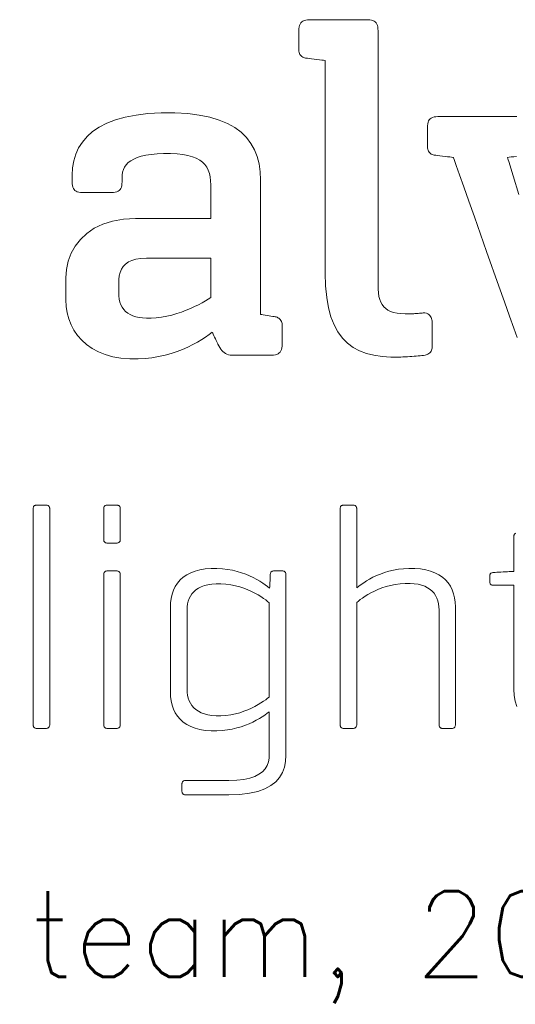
# Model space of a CAD drawing. Header units: millimetres. Extents: x 2768 to 3269, y 2288 to 2733.
# Tile 255 of 256: x 3175 to 3199, y 2609 to 2655. Entities that reach past the tile are written whole.
import ezdxf

# ---------------------------------------------------------------- set-up
doc = ezdxf.new("R2010")
doc.units = ezdxf.units.MM
doc.header["$LTSCALE"] = 20
doc.layers.add('Capa 1', color=7, linetype='Continuous')
doc.styles.get("Standard").update_dxf_attribs({"font": 'tahoma.ttf'})

# ---------------------------------------------------------------- blocks, each defined once
blk = doc.blocks.new('logo emotional light 2014')
at = {"layer": 'Capa 1', "lineweight": 0}
for points in [[(17.1755, 6.752), (17.1755, 6.7543), (17.1755, 6.7608), (17.1755, 6.7714), (17.1755, 6.7856), (17.1755, 6.8242), (17.1755, 6.8741), (17.1755, 6.9333), (17.1755, 6.9993), (17.1755, 7.1428), (17.1755, 7.2862), (17.1755, 7.3523), (17.1755, 7.4114), (17.1755, 7.4614), (17.1755, 7.4999), (17.1755, 7.5142), (17.1755, 7.5247), (17.1755, 7.5313), (17.1755, 7.5335), (17.1738, 7.5337), (17.1692, 7.5343), (17.1623, 7.5351), (17.1537, 7.5361), (17.1442, 7.5373), (17.1344, 7.5385), (17.1249, 7.5397), (17.1164, 7.5407), (17.1095, 7.5415), (17.1049, 7.5421), (17.1032, 7.5423), (17.0994, 7.543), (17.0959, 7.5441), (17.0925, 7.5457), (17.0895, 7.5477), (17.0868, 7.55), (17.0844, 7.5528), (17.0823, 7.5559), (17.0807, 7.5595), (17.0795, 7.5634), (17.0787, 7.5677), (17.0785, 7.5723), (17.0785, 7.5739), (17.0785, 7.5785), (17.0785, 7.5852), (17.0785, 7.5935), (17.0785, 7.6028), (17.0785, 7.6124), (17.0785, 7.6217), (17.0785, 7.63), (17.0785, 7.6367), (17.0785, 7.6412), (17.0785, 7.6429), (17.0787, 7.6502), (17.0796, 7.6567), (17.081, 7.6625), (17.083, 7.6675), (17.0857, 7.6718), (17.0891, 7.6755), (17.0931, 7.6784), (17.098, 7.6806), (17.1036, 7.6822), (17.11, 7.6831), (17.1173, 7.6834), (17.1223, 7.6834), (17.136, 7.6834), (17.1566, 7.6834), (17.182, 7.6834), (17.2102, 7.6834), (17.2395, 7.6834), (17.2678, 7.6834), (17.2932, 7.6834), (17.3137, 7.6834), (17.3275, 7.6834), (17.3325, 7.6834), (17.3393, 7.6831), (17.3454, 7.6822), (17.3507, 7.6806), (17.3553, 7.6784), (17.3592, 7.6755), (17.3625, 7.6718), (17.3651, 7.6675), (17.3671, 7.6625), (17.3684, 7.6567), (17.3693, 7.6502), (17.3695, 7.6429), (17.3695, 7.6402), (17.3695, 7.6324), (17.3695, 7.6198), (17.3695, 7.6027), (17.3695, 7.5815), (17.3695, 7.5566), (17.3695, 7.5282), (17.3695, 7.4968), (17.3695, 7.426), (17.3695, 7.3471), (17.3695, 7.1754), (17.3695, 7.0038), (17.3695, 6.9248), (17.3695, 6.854), (17.3695, 6.8226), (17.3695, 6.7942), (17.3695, 6.7693), (17.3695, 6.7481), (17.3695, 6.7311), (17.3695, 6.7184), (17.3695, 6.7106), (17.3695, 6.7079), (17.3699, 6.6929), (17.371, 6.6791), (17.373, 6.6666), (17.3759, 6.6553), (17.3797, 6.6452), (17.3846, 6.6362), (17.3906, 6.6284), (17.3977, 6.6216), (17.4061, 6.6159), (17.4158, 6.6113), (17.4268, 6.6076), (17.4393, 6.6049), (17.4532, 6.6031), (17.4688, 6.6022), (17.4792, 6.6021), (17.4833, 6.6022), (17.4876, 6.6023), (17.4919, 6.6024), (17.4962, 6.6026), (17.5006, 6.6028), (17.505, 6.603), (17.5093, 6.6033), (17.5135, 6.6036), (17.5176, 6.6039), (17.5216, 6.6042), (17.5254, 6.6046), (17.5289, 6.6049), (17.5323, 6.6053), (17.5353, 6.6056), (17.5417, 6.6056), (17.5473, 6.6045), (17.5521, 6.6026), (17.5563, 6.5999), (17.5598, 6.5966), (17.5627, 6.5929), (17.565, 6.5889), (17.5667, 6.5846), (17.5679, 6.5803), (17.5686, 6.5761), (17.5689, 6.5721), (17.5689, 6.57), (17.5689, 6.5641), (17.5689, 6.5554), (17.5689, 6.5446), (17.5689, 6.5325), (17.5689, 6.52), (17.5689, 6.508), (17.5689, 6.4971), (17.5689, 6.4884), (17.5689, 6.4825), (17.5689, 6.4804), (17.5686, 6.4762), (17.5677, 6.4721), (17.5663, 6.4683), (17.5645, 6.4648), (17.5622, 6.4616), (17.5596, 6.4587), (17.5566, 6.4562), (17.5533, 6.4541), (17.5499, 6.4524), (17.5462, 6.4511), (17.5424, 6.4504), (17.537, 6.4497), (17.531, 6.449), (17.5244, 6.4482), (17.5174, 6.4476), (17.51, 6.4469), (17.5023, 6.4463), (17.4944, 6.4457), (17.4862, 6.4452), (17.4779, 6.4447), (17.4696, 6.4443), (17.4612, 6.4439), (17.453, 6.4436), (17.4448, 6.4435), (17.4369, 6.4434), (17.4163, 6.4436), (17.3844, 6.4457), (17.3546, 6.4501), (17.3269, 6.457), (17.3014, 6.4666), (17.2781, 6.4791), (17.257, 6.4946), (17.2383, 6.5134), (17.2219, 6.5356), (17.2079, 6.5615), (17.1963, 6.5912), (17.1873, 6.6249), (17.1808, 6.6628), (17.1768, 6.7051)], [(16.9374, 7.0943), (16.9374, 7.0887), (16.9374, 7.073), (16.9374, 7.0487), (16.9374, 7.0171), (16.9374, 6.938), (16.9374, 6.8473), (16.9374, 6.7566), (16.9374, 6.6775), (16.9374, 6.6459), (16.9374, 6.6216), (16.9374, 6.6059), (16.9374, 6.6004), (16.9387, 6.6001), (16.9422, 6.5996), (16.9474, 6.5987), (16.9538, 6.5977), (16.961, 6.5965), (16.9685, 6.5953), (16.9757, 6.5942), (16.9821, 6.5931), (16.9873, 6.5923), (16.9908, 6.5917), (16.9921, 6.5915), (16.9951, 6.5908), (16.9981, 6.5897), (17.0012, 6.5881), (17.0042, 6.5862), (17.0071, 6.5838), (17.0097, 6.5811), (17.012, 6.5779), (17.014, 6.5744), (17.0155, 6.5705), (17.0164, 6.5662), (17.0168, 6.5615), (17.0168, 6.5599), (17.0168, 6.5554), (17.0168, 6.5487), (17.0168, 6.5403), (17.0168, 6.5311), (17.0168, 6.5215), (17.0168, 6.5122), (17.0168, 6.5039), (17.0168, 6.4971), (17.0168, 6.4926), (17.0168, 6.491), (17.0165, 6.4837), (17.0157, 6.4771), (17.0143, 6.4714), (17.0122, 6.4663), (17.0096, 6.462), (17.0062, 6.4584), (17.0021, 6.4555), (16.9973, 6.4532), (16.9917, 6.4517), (16.9852, 6.4507), (16.978, 6.4504), (16.9746, 6.4504), (16.9654, 6.4504), (16.9516, 6.4504), (16.9345, 6.4504), (16.9155, 6.4504), (16.8958, 6.4504), (16.8768, 6.4504), (16.8597, 6.4504), (16.8459, 6.4504), (16.8367, 6.4504), (16.8333, 6.4504), (16.826, 6.4508), (16.8194, 6.4519), (16.8135, 6.4538), (16.8081, 6.4564), (16.8032, 6.4596), (16.7987, 6.4634), (16.7946, 6.4679), (16.7908, 6.4729), (16.7872, 6.4784), (16.7838, 6.4845), (16.7804, 6.491), (16.7799, 6.492), (16.7786, 6.4948), (16.7765, 6.499), (16.7741, 6.5042), (16.7713, 6.51), (16.7684, 6.516), (16.7656, 6.5218), (16.7631, 6.527), (16.7611, 6.5312), (16.7597, 6.5341), (16.7592, 6.5351), (16.7479, 6.5261), (16.735, 6.5169), (16.7207, 6.5076), (16.7051, 6.4983), (16.6881, 6.4891), (16.6699, 6.4803), (16.6505, 6.4718), (16.63, 6.464), (16.6084, 6.4568), (16.5858, 6.4505), (16.5623, 6.4452), (16.5379, 6.441), (16.5127, 6.438), (16.4867, 6.4365), (16.4563, 6.4367), (16.4237, 6.4394), (16.3936, 6.4448), (16.3659, 6.4527), (16.3407, 6.4628), (16.3179, 6.4751), (16.2975, 6.4893), (16.2796, 6.5053), (16.2641, 6.5229), (16.2509, 6.542), (16.2402, 6.5623), (16.2319, 6.5838), (16.226, 6.6062), (16.2224, 6.6294), (16.2212, 6.6533), (16.2212, 6.6552), (16.2212, 6.6603), (16.2212, 6.6681), (16.2212, 6.6777), (16.2212, 6.6883), (16.2212, 6.6994), (16.2212, 6.71), (16.2212, 6.7196), (16.2212, 6.7273), (16.2212, 6.7325), (16.2212, 6.7344), (16.2234, 6.7657), (16.2298, 6.796), (16.2404, 6.8247), (16.2553, 6.8516), (16.2745, 6.8761), (16.2978, 6.898), (16.3253, 6.9168), (16.357, 6.9321), (16.3929, 6.9435), (16.4329, 6.9507), (16.477, 6.9532), (16.4835, 6.9532), (16.5011, 6.9532), (16.5276, 6.9532), (16.5602, 6.9532), (16.5966, 6.9532), (16.6343, 6.9532), (16.6707, 6.9532), (16.7034, 6.9532), (16.7298, 6.9532), (16.7475, 6.9532), (16.754, 6.9532), (16.754, 6.956), (16.754, 6.9639), (16.754, 6.9757), (16.754, 6.9903), (16.754, 7.0065), (16.754, 7.0233), (16.754, 7.0395), (16.754, 7.0541), (16.754, 7.0659), (16.754, 7.0737), (16.754, 7.0766), (16.7535, 7.0915), (16.7519, 7.1053), (16.7491, 7.1182), (16.745, 7.1301), (16.7395, 7.141), (16.7325, 7.1509), (16.7238, 7.1597), (16.7133, 7.1675), (16.7009, 7.1742), (16.6865, 7.1798), (16.6699, 7.1843), (16.6511, 7.1877), (16.6299, 7.19), (16.6062, 7.1911), (16.5804, 7.1912), (16.5563, 7.1902), (16.5347, 7.1882), (16.5154, 7.1853), (16.4984, 7.1816), (16.4835, 7.1769), (16.4706, 7.1714), (16.4597, 7.1652), (16.4505, 7.1581), (16.4431, 7.1503), (16.4372, 7.1418), (16.4329, 7.1326), (16.4299, 7.1228), (16.4282, 7.1124), (16.4276, 7.1013), (16.4276, 7.101), (16.4276, 7.1001), (16.4276, 7.0987), (16.4276, 7.0971), (16.4276, 7.0952), (16.4276, 7.0933), (16.4276, 7.0915), (16.4276, 7.0898), (16.4276, 7.0884), (16.4276, 7.0875), (16.4276, 7.0872), (16.4273, 7.0799), (16.4265, 7.0735), (16.4251, 7.0679), (16.4231, 7.0631), (16.4204, 7.059), (16.417, 7.0556), (16.4129, 7.0529), (16.4081, 7.0509), (16.4025, 7.0495), (16.3961, 7.0487), (16.3888, 7.0484), (16.3863, 7.0484), (16.3794, 7.0484), (16.3692, 7.0484), (16.3565, 7.0484), (16.3423, 7.0484), (16.3277, 7.0484), (16.3135, 7.0484), (16.3008, 7.0484), (16.2906, 7.0484), (16.2837, 7.0484), (16.2812, 7.0484), (16.2744, 7.0487), (16.2683, 7.0495), (16.263, 7.0509), (16.2584, 7.0529), (16.2545, 7.0556), (16.2512, 7.059), (16.2486, 7.0631), (16.2466, 7.0679), (16.2452, 7.0735), (16.2444, 7.0799), (16.2441, 7.0872), (16.2441, 7.0878), (16.2441, 7.0894), (16.2441, 7.0917), (16.2441, 7.0946), (16.2441, 7.0979), (16.2441, 7.1012), (16.2441, 7.1045), (16.2441, 7.1074), (16.2441, 7.1097), (16.2441, 7.1113), (16.2441, 7.1119), (16.2456, 7.1388), (16.2499, 7.1645), (16.2573, 7.1889), (16.2679, 7.212), (16.2817, 7.2337), (16.2989, 7.2536), (16.3196, 7.2719), (16.3438, 7.2883), (16.3718, 7.3027), (16.4036, 7.315), (16.4394, 7.3251), (16.4791, 7.3329), (16.523, 7.3382), (16.5712, 7.3409), (16.6221, 7.3409), (16.6692, 7.3382), (16.7119, 7.3328), (16.7505, 7.3249), (16.7851, 7.3145), (16.8158, 7.3018), (16.8427, 7.2867), (16.8659, 7.2695), (16.8857, 7.2501), (16.902, 7.2287), (16.9151, 7.2053), (16.925, 7.1801), (16.932, 7.1532), (16.9361, 7.1245)], [(16.754, 6.6621), (16.754, 6.6655), (16.754, 6.6747), (16.754, 6.6885), (16.754, 6.7056), (16.754, 6.7246), (16.754, 6.7442), (16.754, 6.7633), (16.754, 6.7803), (16.754, 6.7941), (16.754, 6.8034), (16.754, 6.8067), (16.7484, 6.8067), (16.7334, 6.8067), (16.7108, 6.8067), (16.6829, 6.8067), (16.6518, 6.8067), (16.6197, 6.8067), (16.5886, 6.8067), (16.5607, 6.8067), (16.5382, 6.8067), (16.5231, 6.8067), (16.5176, 6.8067), (16.4969, 6.8058), (16.479, 6.8032), (16.4638, 6.7988), (16.451, 6.7929), (16.4405, 6.7854), (16.432, 6.7765), (16.4255, 6.7663), (16.4208, 6.7547), (16.4176, 6.742), (16.4158, 6.7282), (16.4153, 6.7133), (16.4153, 6.7125), (16.4153, 6.7105), (16.4153, 6.7075), (16.4153, 6.7037), (16.4153, 6.6995), (16.4153, 6.6952), (16.4153, 6.691), (16.4153, 6.6873), (16.4153, 6.6843), (16.4153, 6.6822), (16.4153, 6.6815), (16.4158, 6.6685), (16.4174, 6.6565), (16.42, 6.6455), (16.4237, 6.6354), (16.4284, 6.6263), (16.4342, 6.6182), (16.441, 6.611), (16.4488, 6.6048), (16.4577, 6.5995), (16.4675, 6.5951), (16.4784, 6.5915), (16.4904, 6.5889), (16.5033, 6.5872), (16.5173, 6.5863), (16.5343, 6.5864), (16.5536, 6.5877), (16.5729, 6.5901), (16.5919, 6.5936), (16.6105, 6.598), (16.6287, 6.6031), (16.6463, 6.6089), (16.6633, 6.6152), (16.6795, 6.6218), (16.6948, 6.6287), (16.7091, 6.6357), (16.7223, 6.6427), (16.7342, 6.6495), (16.7448, 6.656)], [(16.1477, 5.0786), (16.147, 5.0786), (16.1449, 5.0786), (16.1417, 5.0786), (16.1379, 5.0786), (16.1335, 5.0786), (16.1291, 5.0786), (16.1247, 5.0786), (16.1209, 5.0786), (16.1177, 5.0786), (16.1156, 5.0786), (16.1149, 5.0786), (16.1121, 5.0787), (16.1098, 5.0791), (16.1077, 5.0797), (16.106, 5.0805), (16.1045, 5.0815), (16.1033, 5.0828), (16.1023, 5.0843), (16.1016, 5.0861), (16.1011, 5.0881), (16.1009, 5.0903), (16.1008, 5.0927), (16.1008, 5.095), (16.1008, 5.1016), (16.1008, 5.1123), (16.1008, 5.1268), (16.1008, 5.1658), (16.1008, 5.2165), (16.1008, 5.2765), (16.1008, 5.3435), (16.1008, 5.489), (16.1008, 5.6344), (16.1008, 5.7014), (16.1008, 5.7614), (16.1008, 5.8121), (16.1008, 5.8511), (16.1008, 5.8656), (16.1008, 5.8763), (16.1008, 5.8829), (16.1008, 5.8852), (16.1009, 5.8876), (16.1011, 5.8898), (16.1016, 5.8918), (16.1023, 5.8936), (16.1033, 5.8951), (16.1045, 5.8964), (16.106, 5.8974), (16.1077, 5.8982), (16.1098, 5.8988), (16.1121, 5.8992), (16.1149, 5.8993), (16.1156, 5.8993), (16.1177, 5.8993), (16.1209, 5.8993), (16.1247, 5.8993), (16.1291, 5.8993), (16.1335, 5.8993), (16.1379, 5.8993), (16.1417, 5.8993), (16.1449, 5.8993), (16.147, 5.8993), (16.1477, 5.8993), (16.1502, 5.8992), (16.1524, 5.8988), (16.1544, 5.8982), (16.1561, 5.8974), (16.1576, 5.8964), (16.1589, 5.8951), (16.16, 5.8936), (16.1608, 5.8918), (16.1613, 5.8898), (16.1617, 5.8876), (16.1618, 5.8852), (16.1618, 5.8829), (16.1618, 5.8763), (16.1618, 5.8656), (16.1618, 5.8511), (16.1618, 5.8121), (16.1618, 5.7614), (16.1618, 5.7014), (16.1618, 5.6344), (16.1618, 5.489), (16.1618, 5.3435), (16.1618, 5.2765), (16.1618, 5.2165), (16.1618, 5.1658), (16.1618, 5.1268), (16.1618, 5.1123), (16.1618, 5.1016), (16.1618, 5.095), (16.1618, 5.0927), (16.1617, 5.0903), (16.1613, 5.0881), (16.1608, 5.0861), (16.16, 5.0843), (16.1589, 5.0828), (16.1576, 5.0815), (16.1561, 5.0805), (16.1544, 5.0797), (16.1524, 5.0791), (16.1502, 5.0787)], [(16.4072, 5.7595), (16.4064, 5.7595), (16.4043, 5.7595), (16.4012, 5.7595), (16.3973, 5.7595), (16.393, 5.7595), (16.3885, 5.7595), (16.3842, 5.7595), (16.3803, 5.7595), (16.3772, 5.7595), (16.3751, 5.7595), (16.3743, 5.7595), (16.3716, 5.7597), (16.3692, 5.76), (16.3672, 5.7606), (16.3654, 5.7614), (16.3639, 5.7625), (16.3627, 5.7638), (16.3618, 5.7653), (16.3611, 5.767), (16.3606, 5.769), (16.3603, 5.7712), (16.3602, 5.7736), (16.3602, 5.7762), (16.3602, 5.7834), (16.3602, 5.794), (16.3602, 5.8072), (16.3602, 5.8218), (16.3602, 5.837), (16.3602, 5.8517), (16.3602, 5.8648), (16.3602, 5.8755), (16.3602, 5.8826), (16.3602, 5.8852), (16.3603, 5.8876), (16.3606, 5.8898), (16.3611, 5.8918), (16.3618, 5.8936), (16.3627, 5.8951), (16.3639, 5.8964), (16.3654, 5.8974), (16.3672, 5.8982), (16.3692, 5.8988), (16.3716, 5.8992), (16.3743, 5.8993), (16.3751, 5.8993), (16.3772, 5.8993), (16.3803, 5.8993), (16.3842, 5.8993), (16.3885, 5.8993), (16.393, 5.8993), (16.3973, 5.8993), (16.4012, 5.8993), (16.4043, 5.8993), (16.4064, 5.8993), (16.4072, 5.8993), (16.4096, 5.8992), (16.4118, 5.8988), (16.4138, 5.8982), (16.4156, 5.8974), (16.4171, 5.8964), (16.4184, 5.8951), (16.4194, 5.8936), (16.4202, 5.8918), (16.4208, 5.8898), (16.4211, 5.8876), (16.4213, 5.8852), (16.4213, 5.8826), (16.4213, 5.8755), (16.4213, 5.8648), (16.4213, 5.8517), (16.4213, 5.837), (16.4213, 5.8218), (16.4213, 5.8072), (16.4213, 5.794), (16.4213, 5.7834), (16.4213, 5.7762), (16.4213, 5.7736), (16.4211, 5.7712), (16.4208, 5.769), (16.4202, 5.767), (16.4194, 5.7653), (16.4184, 5.7638), (16.4171, 5.7625), (16.4156, 5.7614), (16.4138, 5.7606), (16.4118, 5.76), (16.4096, 5.7597)], [(17.2912, 5.5412), (17.2912, 5.5362), (17.2912, 5.5219), (17.2912, 5.4998), (17.2912, 5.4711), (17.2912, 5.3993), (17.2912, 5.317), (17.2912, 5.2346), (17.2912, 5.1628), (17.2912, 5.1341), (17.2912, 5.112), (17.2912, 5.0978), (17.2912, 5.0927), (17.2911, 5.0903), (17.2908, 5.0881), (17.2902, 5.0861), (17.2894, 5.0843), (17.2883, 5.0828), (17.287, 5.0815), (17.2855, 5.0805), (17.2838, 5.0797), (17.2818, 5.0791), (17.2796, 5.0787), (17.2771, 5.0786), (17.2764, 5.0786), (17.2743, 5.0786), (17.2711, 5.0786), (17.2673, 5.0786), (17.2629, 5.0786), (17.2585, 5.0786), (17.2541, 5.0786), (17.2503, 5.0786), (17.2471, 5.0786), (17.245, 5.0786), (17.2443, 5.0786), (17.2416, 5.0787), (17.2392, 5.0791), (17.2371, 5.0797), (17.2354, 5.0805), (17.2339, 5.0815), (17.2327, 5.0828), (17.2317, 5.0843), (17.231, 5.0861), (17.2305, 5.0881), (17.2303, 5.0903), (17.2302, 5.0927), (17.2302, 5.095), (17.2302, 5.1016), (17.2302, 5.1123), (17.2302, 5.1268), (17.2302, 5.1658), (17.2302, 5.2165), (17.2302, 5.2765), (17.2302, 5.3435), (17.2302, 5.489), (17.2302, 5.6344), (17.2302, 5.7014), (17.2302, 5.7614), (17.2302, 5.8121), (17.2302, 5.8511), (17.2302, 5.8656), (17.2302, 5.8763), (17.2302, 5.8829), (17.2302, 5.8852), (17.2303, 5.8876), (17.2305, 5.8898), (17.231, 5.8918), (17.2317, 5.8936), (17.2327, 5.8951), (17.2339, 5.8964), (17.2354, 5.8974), (17.2371, 5.8982), (17.2392, 5.8988), (17.2416, 5.8992), (17.2443, 5.8993), (17.245, 5.8993), (17.2471, 5.8993), (17.2503, 5.8993), (17.2541, 5.8993), (17.2585, 5.8993), (17.2629, 5.8993), (17.2673, 5.8993), (17.2711, 5.8993), (17.2743, 5.8993), (17.2764, 5.8993), (17.2771, 5.8993), (17.2796, 5.8992), (17.2818, 5.8988), (17.2838, 5.8982), (17.2855, 5.8974), (17.287, 5.8964), (17.2883, 5.8951), (17.2894, 5.8936), (17.2902, 5.8918), (17.2908, 5.8898), (17.2911, 5.8876), (17.2912, 5.8852), (17.2912, 5.8784), (17.2912, 5.8599), (17.2912, 5.8322), (17.2912, 5.798), (17.2912, 5.7599), (17.2912, 5.7205), (17.2912, 5.6823), (17.2912, 5.6481), (17.2912, 5.6205), (17.2912, 5.6019), (17.2912, 5.5952), (17.2987, 5.6012), (17.3072, 5.6076), (17.3167, 5.6141), (17.3271, 5.6208), (17.3385, 5.6274), (17.3508, 5.6338), (17.3641, 5.6401), (17.3783, 5.6459), (17.3934, 5.6513), (17.4095, 5.656), (17.4265, 5.66), (17.4444, 5.6632), (17.4632, 5.6655), (17.4829, 5.6667), (17.5044, 5.6666), (17.5255, 5.665), (17.5449, 5.6618), (17.5627, 5.657), (17.5789, 5.6509), (17.5934, 5.6434), (17.6063, 5.6346), (17.6176, 5.6246), (17.6274, 5.6134), (17.6356, 5.6011), (17.6423, 5.5878), (17.6474, 5.5736), (17.6511, 5.5585), (17.6533, 5.5426), (17.654, 5.5259), (17.654, 5.5158), (17.654, 5.4882), (17.654, 5.4468), (17.654, 5.3957), (17.654, 5.3388), (17.654, 5.2799), (17.654, 5.2229), (17.654, 5.1718), (17.654, 5.1305), (17.654, 5.1028), (17.654, 5.0927), (17.6539, 5.0903), (17.6536, 5.0881), (17.6532, 5.0861), (17.6525, 5.0843), (17.6516, 5.0828), (17.6505, 5.0815), (17.6491, 5.0805), (17.6475, 5.0797), (17.6456, 5.0791), (17.6435, 5.0787), (17.6411, 5.0786), (17.6403, 5.0786), (17.6381, 5.0786), (17.6349, 5.0786), (17.6309, 5.0786), (17.6264, 5.0786), (17.6217, 5.0786), (17.6173, 5.0786), (17.6132, 5.0786), (17.61, 5.0786), (17.6078, 5.0786), (17.607, 5.0786), (17.6046, 5.0787), (17.6025, 5.0791), (17.6006, 5.0797), (17.599, 5.0805), (17.5976, 5.0815), (17.5965, 5.0828), (17.5956, 5.0843), (17.595, 5.0861), (17.5945, 5.0881), (17.5942, 5.0903), (17.5941, 5.0927), (17.5941, 5.1025), (17.5941, 5.1294), (17.5941, 5.1697), (17.5941, 5.2194), (17.5941, 5.2748), (17.5941, 5.3321), (17.5941, 5.3875), (17.5941, 5.4372), (17.5941, 5.4775), (17.5941, 5.5044), (17.5941, 5.5142), (17.5936, 5.5258), (17.5921, 5.5369), (17.5896, 5.5474), (17.5861, 5.5573), (17.5815, 5.5665), (17.5757, 5.575), (17.5689, 5.5827), (17.5609, 5.5896), (17.5517, 5.5956), (17.5413, 5.6008), (17.5297, 5.605), (17.5168, 5.6082), (17.5027, 5.6104), (17.4873, 5.6115), (17.4693, 5.6114), (17.4505, 5.6102), (17.4325, 5.6077), (17.4153, 5.6042), (17.3991, 5.5999), (17.3837, 5.5949), (17.3693, 5.5893), (17.3559, 5.5832), (17.3435, 5.5769), (17.3321, 5.5704), (17.3217, 5.564), (17.3124, 5.5577), (17.3042, 5.5517), (17.2971, 5.5462)], [(16.4072, 5.0786), (16.4064, 5.0786), (16.4043, 5.0786), (16.4012, 5.0786), (16.3973, 5.0786), (16.393, 5.0786), (16.3885, 5.0786), (16.3842, 5.0786), (16.3803, 5.0786), (16.3772, 5.0786), (16.3751, 5.0786), (16.3743, 5.0786), (16.3716, 5.0787), (16.3692, 5.0791), (16.3672, 5.0797), (16.3654, 5.0805), (16.3639, 5.0815), (16.3627, 5.0828), (16.3618, 5.0843), (16.3611, 5.0861), (16.3606, 5.0881), (16.3603, 5.0903), (16.3602, 5.0927), (16.3602, 5.0989), (16.3602, 5.1163), (16.3602, 5.1434), (16.3602, 5.1786), (16.3602, 5.2666), (16.3602, 5.3674), (16.3602, 5.4683), (16.3602, 5.5563), (16.3602, 5.5915), (16.3602, 5.6186), (16.3602, 5.636), (16.3602, 5.6422), (16.3603, 5.6449), (16.3606, 5.6474), (16.3611, 5.6495), (16.3618, 5.6514), (16.3627, 5.653), (16.3639, 5.6544), (16.3654, 5.6555), (16.3672, 5.6564), (16.3692, 5.657), (16.3716, 5.6573), (16.3743, 5.6574), (16.3751, 5.6574), (16.3772, 5.6574), (16.3803, 5.6574), (16.3842, 5.6574), (16.3885, 5.6574), (16.393, 5.6574), (16.3973, 5.6574), (16.4012, 5.6574), (16.4043, 5.6574), (16.4064, 5.6574), (16.4072, 5.6574), (16.4096, 5.6573), (16.4118, 5.657), (16.4138, 5.6564), (16.4156, 5.6555), (16.4171, 5.6544), (16.4184, 5.653), (16.4194, 5.6514), (16.4202, 5.6495), (16.4208, 5.6474), (16.4211, 5.6449), (16.4213, 5.6422), (16.4213, 5.636), (16.4213, 5.6186), (16.4213, 5.5915), (16.4213, 5.5563), (16.4213, 5.4683), (16.4213, 5.3674), (16.4213, 5.2666), (16.4213, 5.1786), (16.4213, 5.1434), (16.4213, 5.1163), (16.4213, 5.0989), (16.4213, 5.0927), (16.4211, 5.0903), (16.4208, 5.0881), (16.4202, 5.0861), (16.4194, 5.0843), (16.4184, 5.0828), (16.4171, 5.0815), (16.4156, 5.0805), (16.4138, 5.0797), (16.4118, 5.0791), (16.4096, 5.0787)], [(16.6056, 5.2136), (16.6056, 5.2208), (16.6056, 5.2406), (16.6056, 5.27), (16.6056, 5.3064), (16.6056, 5.347), (16.6056, 5.389), (16.6056, 5.4296), (16.6056, 5.466), (16.6056, 5.4955), (16.6056, 5.5152), (16.6056, 5.5224), (16.6063, 5.5398), (16.6084, 5.5563), (16.612, 5.5719), (16.6171, 5.5865), (16.6237, 5.6001), (16.6318, 5.6127), (16.6415, 5.6241), (16.6528, 5.6343), (16.6657, 5.6432), (16.6802, 5.6508), (16.6964, 5.657), (16.7142, 5.6617), (16.7338, 5.665), (16.7551, 5.6666), (16.7768, 5.6666), (16.7968, 5.6654), (16.8158, 5.6631), (16.834, 5.6597), (16.8512, 5.6555), (16.8675, 5.6506), (16.8828, 5.645), (16.8972, 5.639), (16.9106, 5.6326), (16.9231, 5.626), (16.9346, 5.6193), (16.9451, 5.6126), (16.9546, 5.6061), (16.9632, 5.5998), (16.9707, 5.594), (16.9708, 5.5951), (16.9709, 5.5982), (16.9712, 5.6028), (16.9714, 5.6085), (16.9717, 5.6148), (16.9721, 5.6214), (16.9724, 5.6277), (16.9726, 5.6334), (16.9729, 5.638), (16.973, 5.6411), (16.9731, 5.6422), (16.9732, 5.6449), (16.9734, 5.6474), (16.9739, 5.6495), (16.9746, 5.6514), (16.9756, 5.653), (16.9768, 5.6544), (16.9783, 5.6555), (16.98, 5.6564), (16.9821, 5.657), (16.9844, 5.6573), (16.9872, 5.6574), (16.9878, 5.6574), (16.9897, 5.6574), (16.9925, 5.6574), (16.996, 5.6574), (16.9998, 5.6574), (17.0038, 5.6574), (17.0077, 5.6574), (17.0111, 5.6574), (17.0139, 5.6574), (17.0158, 5.6574), (17.0165, 5.6574), (17.0192, 5.6573), (17.0216, 5.657), (17.0237, 5.6564), (17.0254, 5.6555), (17.0269, 5.6544), (17.0281, 5.653), (17.029, 5.6514), (17.0297, 5.6495), (17.0302, 5.6474), (17.0305, 5.6449), (17.0306, 5.6422), (17.0306, 5.6347), (17.0306, 5.6137), (17.0306, 5.5811), (17.0306, 5.5387), (17.0306, 5.4886), (17.0306, 5.4327), (17.0306, 5.3111), (17.0306, 5.1895), (17.0306, 5.1336), (17.0306, 5.0835), (17.0306, 5.0411), (17.0306, 5.0084), (17.0306, 4.9874), (17.0306, 4.98), (17.0292, 4.9573), (17.025, 4.936), (17.0178, 4.9163), (17.0072, 4.8984), (16.993, 4.8824), (16.9751, 4.8684), (16.9531, 4.8566), (16.9269, 4.8471), (16.8962, 4.8402), (16.8608, 4.8359), (16.8204, 4.8344), (16.8168, 4.8344), (16.8066, 4.8344), (16.7915, 4.8344), (16.7728, 4.8344), (16.752, 4.8344), (16.7304, 4.8344), (16.7096, 4.8344), (16.6909, 4.8344), (16.6758, 4.8344), (16.6656, 4.8344), (16.662, 4.8344), (16.6595, 4.8346), (16.6573, 4.8349), (16.6553, 4.8355), (16.6536, 4.8363), (16.6521, 4.8373), (16.6508, 4.8386), (16.6497, 4.8401), (16.6489, 4.8419), (16.6483, 4.8439), (16.648, 4.8461), (16.6479, 4.8485), (16.6479, 4.8491), (16.6479, 4.8507), (16.6479, 4.853), (16.6479, 4.8559), (16.6479, 4.8592), (16.6479, 4.8625), (16.6479, 4.8658), (16.6479, 4.8687), (16.6479, 4.871), (16.6479, 4.8726), (16.6479, 4.8732), (16.648, 4.8756), (16.6483, 4.8778), (16.6489, 4.8798), (16.6497, 4.8815), (16.6508, 4.8831), (16.6521, 4.8843), (16.6536, 4.8854), (16.6553, 4.8862), (16.6573, 4.8868), (16.6595, 4.8871), (16.662, 4.8872), (16.6656, 4.8872), (16.6758, 4.8872), (16.6909, 4.8872), (16.7096, 4.8872), (16.7304, 4.8872), (16.752, 4.8872), (16.7728, 4.8872), (16.7915, 4.8872), (16.8066, 4.8872), (16.8168, 4.8872), (16.8204, 4.8872), (16.8499, 4.8882), (16.8754, 4.8911), (16.8975, 4.8957), (16.9161, 4.902), (16.9315, 4.9099), (16.944, 4.9193), (16.9538, 4.93), (16.961, 4.942), (16.9659, 4.9552), (16.9687, 4.9695), (16.9695, 4.9847), (16.9695, 4.9883), (16.9695, 4.9982), (16.9695, 5.013), (16.9695, 5.0313), (16.9695, 5.0517), (16.9695, 5.0727), (16.9695, 5.0931), (16.9695, 5.1114), (16.9695, 5.1262), (16.9695, 5.1361), (16.9695, 5.1397), (16.9618, 5.1339), (16.9531, 5.1277), (16.9435, 5.1213), (16.9329, 5.1148), (16.9214, 5.1083), (16.909, 5.1019), (16.8957, 5.0958), (16.8814, 5.09), (16.8662, 5.0847), (16.8502, 5.08), (16.8331, 5.076), (16.8152, 5.0728), (16.7964, 5.0705), (16.7767, 5.0694), (16.7551, 5.0694), (16.7338, 5.0711), (16.7142, 5.0743), (16.6964, 5.079), (16.6802, 5.0852), (16.6657, 5.0928), (16.6528, 5.1018), (16.6415, 5.112), (16.6318, 5.1234), (16.6237, 5.1359), (16.6171, 5.1495), (16.612, 5.1642), (16.6084, 5.1798), (16.6063, 5.1963)], [(16.9695, 5.1937), (16.9695, 5.2018), (16.9695, 5.2239), (16.9695, 5.2569), (16.9695, 5.2978), (16.9695, 5.3433), (16.9695, 5.3904), (16.9695, 5.4359), (16.9695, 5.4768), (16.9695, 5.5098), (16.9695, 5.532), (16.9695, 5.54), (16.9634, 5.545), (16.9561, 5.5505), (16.9478, 5.5565), (16.9384, 5.5628), (16.9279, 5.5693), (16.9164, 5.5757), (16.904, 5.5821), (16.8906, 5.5881), (16.8762, 5.5937), (16.861, 5.5987), (16.8448, 5.6031), (16.8278, 5.6065), (16.81, 5.609), (16.7913, 5.6103), (16.7734, 5.6103), (16.7578, 5.6091), (16.7435, 5.6068), (16.7306, 5.6035), (16.7189, 5.5992), (16.7086, 5.5939), (16.6994, 5.5877), (16.6915, 5.5808), (16.6847, 5.573), (16.6791, 5.5646), (16.6745, 5.5556), (16.671, 5.5459), (16.6686, 5.5358), (16.6671, 5.5252), (16.6667, 5.5142), (16.6667, 5.5074), (16.6667, 5.4887), (16.6667, 5.4608), (16.6667, 5.4263), (16.6667, 5.3879), (16.6667, 5.3482), (16.6667, 5.3097), (16.6667, 5.2752), (16.6667, 5.2473), (16.6667, 5.2287), (16.6667, 5.2219), (16.6671, 5.2109), (16.6686, 5.2002), (16.671, 5.19), (16.6745, 5.1803), (16.6791, 5.1711), (16.6847, 5.1626), (16.6915, 5.1547), (16.6994, 5.1476), (16.7086, 5.1414), (16.7189, 5.136), (16.7306, 5.1315), (16.7435, 5.1281), (16.7578, 5.1258), (16.7734, 5.1246), (16.7913, 5.1246), (16.81, 5.1259), (16.8278, 5.1284), (16.8448, 5.1319), (16.861, 5.1363), (16.8762, 5.1414), (16.8906, 5.147), (16.904, 5.1531), (16.9164, 5.1594), (16.9279, 5.1658), (16.9384, 5.1721), (16.9478, 5.1782), (16.9561, 5.184), (16.9634, 5.1892)]]:
    blk.add_lwpolyline(points, close=True, dxfattribs=at)
for points in [[(17.8811, 6.5154), (17.869, 6.5495), (17.8533, 6.5937), (17.8348, 6.6461), (17.814, 6.7045), (17.769, 6.8314), (17.724, 6.9584), (17.7033, 7.0168), (17.6848, 7.0691), (17.6691, 7.1134), (17.657, 7.1475), (17.6492, 7.1694), (17.6471, 7.1752), (17.6464, 7.1772), (17.6448, 7.1774), (17.6403, 7.1779), (17.6336, 7.1788), (17.6252, 7.1798), (17.616, 7.181), (17.6064, 7.1822), (17.5971, 7.1833), (17.5888, 7.1844), (17.582, 7.1852), (17.5775, 7.1858), (17.5759, 7.186), (17.5721, 7.1867), (17.5686, 7.1878), (17.5653, 7.1894), (17.5622, 7.1913), (17.5595, 7.1937), (17.5571, 7.1965), (17.555, 7.1996), (17.5534, 7.2032), (17.5522, 7.2071), (17.5514, 7.2113), (17.5512, 7.216), (17.5512, 7.2176), (17.5512, 7.2221), (17.5512, 7.2289), (17.5512, 7.2372), (17.5512, 7.2465), (17.5512, 7.2561), (17.5512, 7.2653), (17.5512, 7.2737), (17.5512, 7.2804), (17.5512, 7.2849), (17.5512, 7.2866), (17.5514, 7.2939), (17.5521, 7.3004), (17.5534, 7.3062), (17.5553, 7.3112), (17.5578, 7.3155), (17.5611, 7.3191), (17.5651, 7.322), (17.5699, 7.3243), (17.5757, 7.3259), (17.5823, 7.3268), (17.59, 7.3271), (17.5974, 7.3271), (17.6177, 7.3271), (17.648, 7.3271), (17.6854, 7.3271), (17.7272, 7.3271), (17.7703, 7.3271), (17.8121, 7.3271), (17.8495, 7.3271), (17.8798, 7.3271)], [(17.8785, 7.181), (17.8686, 7.1798), (17.8596, 7.1788), (17.8524, 7.1779), (17.8475, 7.1774), (17.8458, 7.1772), (17.8473, 7.1723), (17.8515, 7.1586), (17.858, 7.1373), (17.8664, 7.1096), (17.8876, 7.0404)], [(17.88, 5.1586), (17.8736, 5.1783), (17.87, 5.1998), (17.8689, 5.223), (17.8689, 5.2319), (17.8689, 5.2563), (17.8689, 5.2927), (17.8689, 5.3377), (17.8689, 5.3879), (17.8689, 5.4398), (17.8689, 5.4899), (17.8689, 5.5349), (17.8689, 5.5713), (17.8689, 5.5957), (17.8689, 5.6046), (17.8671, 5.6046), (17.8624, 5.6046), (17.8554, 5.6046), (17.8466, 5.6046), (17.8369, 5.6046), (17.8268, 5.6046), (17.8171, 5.6046), (17.8084, 5.6046), (17.8013, 5.6046), (17.7966, 5.6046), (17.7949, 5.6046), (17.7922, 5.6047), (17.7898, 5.605), (17.7878, 5.6054), (17.786, 5.6062), (17.7845, 5.6071), (17.7833, 5.6083), (17.7824, 5.6098), (17.7817, 5.6115), (17.7812, 5.6136), (17.7809, 5.616), (17.7808, 5.6187), (17.7808, 5.6191), (17.7808, 5.6203), (17.7808, 5.6221), (17.7808, 5.6243), (17.7808, 5.6268), (17.7808, 5.6293), (17.7808, 5.6318), (17.7808, 5.634), (17.7808, 5.6358), (17.7808, 5.637), (17.7808, 5.6375), (17.7809, 5.6401), (17.7812, 5.6425), (17.7817, 5.6444), (17.7824, 5.6461), (17.7833, 5.6474), (17.7845, 5.6486), (17.786, 5.6495), (17.7878, 5.6502), (17.7898, 5.6507), (17.7922, 5.6512), (17.7949, 5.6515), (17.7963, 5.6516), (17.8003, 5.6519), (17.8063, 5.6522), (17.8136, 5.6526), (17.8218, 5.6531), (17.8302, 5.6535), (17.8384, 5.654), (17.8458, 5.6544), (17.8517, 5.6548), (17.8557, 5.655), (17.8571, 5.6551), (17.8574, 5.6551), (17.8581, 5.6551), (17.8593, 5.6551), (17.8607, 5.6551), (17.8622, 5.6551), (17.8638, 5.6551), (17.8653, 5.6551), (17.8667, 5.6551), (17.8678, 5.6551), (17.8686, 5.6551), (17.8689, 5.6551), (17.8689, 5.658), (17.8689, 5.6661), (17.8689, 5.6782), (17.8689, 5.6932), (17.8689, 5.7098), (17.8689, 5.7271), (17.8689, 5.7438), (17.8689, 5.7587), (17.8689, 5.7708), (17.8689, 5.7789), (17.8689, 5.7819), (17.869, 5.7846), (17.8693, 5.7871), (17.8699, 5.7892), (17.8707, 5.7911), (17.8718, 5.7928), (17.8731, 5.7941), (17.8746, 5.7952), (17.8763, 5.7961)]]:
    blk.add_lwpolyline(points, dxfattribs=at)

msp = doc.modelspace()

# ---------------------------------------------------------------- block references
at = {"xscale": 12.7, "yscale": 12.7, "zscale": 12.7}
msp.add_blockref('logo emotional light 2014', (2971.5683, 2557.30621), dxfattribs=at)

# ---------------------------------------------------------------- texts
at = {"insert": (3111.08015, 2614.20061), "char_height": 4, "width": 118.7182807, "attachment_point": 1}
msp.add_mtext('{\\Fromans|c0;AF03 by Arturo Álvarez team, 2014}', dxfattribs=at)

doc.saveas('drawing.dxf')
